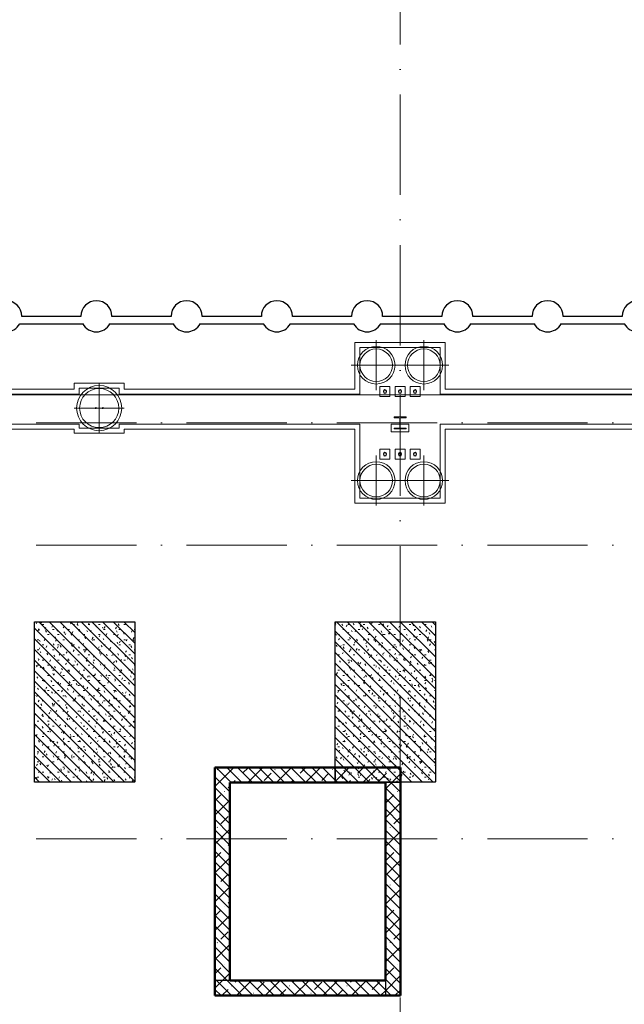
# Model space of a CAD drawing. Header units: millimetres. Extents: x -2694 to 330324, y -17289 to 76899.
# Tile 79 of 142: x 154184 to 166244, y 37638 to 57269. Entities that reach past the tile are written whole.
import ezdxf

# ---------------------------------------------------------------- set-up
doc = ezdxf.new("R2010")
doc.units = ezdxf.units.MM
for name, pattern in [('A_CARA_07', [7, 5, -2]), ('B_CARA_05', [4, 3, -1]), ('IMPORT-A_CARA_15', [760, 500, -130, 0, -130]), ('Čerchovaná 20mm', [3000, 2000, -500, 0, -500])]:
    doc.linetypes.add(name, pattern=pattern)
for name, color, linetype, lineweight in [('11542_003_OK-HALA_TaO-1_ET_R01_AciS_2025-04-14_sloupy_dwg', 150, 'Continuous', 9), ('CA_OSY', 5, 'IMPORT-A_CARA_15', 13), ('CA_PODLAHA25', 7, 'Continuous', 13), ('CA_POHHRA18', 9, 'Continuous', 9), ('CA_POHHRA25', 7, 'Continuous', 13), ('CA_REZY', 1, 'Continuous', 25), ('CA_SRAFY', 9, 'Continuous', 25), ('CA_ZAKLADY25', 7, 'Continuous', 13), ('CA_ZAKLADY5', 1, 'Continuous', 25), ('Konstrukční přípoje', 7, 'Continuous', 13), ('SS_HALA_TaO-DODAVKA_STAVEBNI', 140, 'Continuous', 9), ('SS_HALA_TaO-SLOUP', 140, 'Continuous', 9)]:
    doc.layers.add(name, color=color, linetype=linetype, lineweight=lineweight)
pattern_1 = [(0, (0, 0), (406.4, 101.6), [33.528, -271.272, 33.528, -271.272, -1625.6]), (0, (0, 0), (406.4, 101.6), [-609.6, 33.528, -576.072, 33.528, -271.272, -711.2]), (0, (0, 0), (406.4, 101.6), [-1524, 33.528, -169.672, 33.528, -474.472]), (120, (152.4, 50.8), (-291.18818, 301.152724), [33.528, -271.272, 33.528, -271.272, -1625.6]), (120, (152.4, 50.8), (-291.18818, 301.152724), [-609.6, 33.528, -576.072, 33.528, -271.272, -711.2]), (120, (152.4, 50.8), (-291.18818, 301.152724), [-1524, 33.528, -169.672, 33.528, -474.472]), (240, (203.2, 254), (-115.21182, -402.752724), [33.528, -271.272, 33.528, -271.272, -1625.6]), (240, (203.2, 254), (-115.21182, -402.752724), [-609.6, 33.528, -576.072, 33.528, -271.272, -711.2]), (240, (203.2, 254), (-115.21182, -402.752724), [-1524, 33.528, -169.672, 33.528, -474.472])]
pattern_2 = [(45, (0, 0), (-287.3682, 287.3682), []), (45, (287.37, 0), (-143.6841, 431.0523), [203.2, -101.6, 3.353, -98.247])]
pattern_3 = [(135, (0, 0), (-106.06602, -106.06602), [])]

# ---------------------------------------------------------------- blocks, each defined once
blk = doc.blocks.new('11542 TAO základy_rvt-1-BOURÁNÍ STÁVAJÍCÍCH ZÁKLADOVÝCH PRVKŮ')
at = {"layer": 'CA_SRAFY', "lineweight": 13}
h = blk.add_hatch(dxfattribs=at)
h.set_pattern_fill('FP_15', color=253, style=0, pattern_type=2)
h.set_pattern_definition(pattern_2)
h.paths.add_polyline_path([(161778, 42061), (161778, 42361), (158078, 42361), (158078, 42061), (161478, 42061)])
h = blk.add_hatch(dxfattribs=at)
h.set_pattern_fill('FP_15', color=253, style=0, pattern_type=2)
h.set_pattern_definition(pattern_2)
h.paths.add_polyline_path([(158378, 38111), (158378, 42061), (158078, 42061), (158078, 38111)])
h = blk.add_hatch(dxfattribs=at)
h.set_pattern_fill('FP_15', color=253, style=0, pattern_type=2)
h.set_pattern_definition(pattern_2)
h.paths.add_polyline_path([(161778, 37811), (161778, 42061), (161478, 42061), (161478, 37811)])
h = blk.add_hatch(dxfattribs=at)
h.set_pattern_fill('FP_15', color=253, style=0, pattern_type=2)
h.set_pattern_definition(pattern_2)
h.paths.add_polyline_path([(161478, 37811), (161478, 38111), (158078, 38111), (158078, 37811), (159746, 37811)])
at = {"layer": 'CA_ZAKLADY25'}
h = blk.add_hatch(dxfattribs=at)
h.set_pattern_fill('FP_8', color=256, style=0, pattern_type=2)
h.set_pattern_definition(pattern_1)
h.paths.add_polyline_path([(154478, 42066), (156478, 42066), (156478, 45266), (154478, 45266)])
h = blk.add_hatch(dxfattribs=at)
h.set_pattern_fill('FP_8', color=256, style=0, pattern_type=2)
h.set_pattern_definition(pattern_1)
h.paths.add_polyline_path([(160478, 42066), (162478, 42066), (162478, 45266), (160478, 45266)])
at = {"layer": 'CA_POHHRA25', "color": 9, "lineweight": 25}
for p, q in [((158078, 42061), (158078, 42361)), ((161778, 42361), (158078, 42361)), ((161778, 42361), (161778, 42061)), ((158078, 42061), (158078, 38111)), ((158378, 42061), (161478, 42061)), ((158378, 38111), (158378, 42061)), ((161478, 42061), (161478, 37811)), ((161778, 37811), (161778, 42061)), ((161478, 38111), (158078, 38111)), ((158078, 37811), (158078, 38111)), ((158378, 38111), (158078, 38111)), ((161478, 38111), (161478, 37811)), ((158078, 37811), (161478, 37811)), ((161778, 37811), (161478, 37811))]:
    blk.add_line(p, q, dxfattribs=at)
at = {"layer": 'CA_REZY', "color": 53, "lineweight": 50}
for p, q in [((161778, 42361), (158078, 42361)), ((158078, 42361), (158078, 42061)), ((161778, 42061), (161778, 42361)), ((158078, 42061), (158078, 38111)), ((158378, 42061), (161478, 42061)), ((158378, 38111), (158378, 42061)), ((161478, 42061), (161478, 38111)), ((161778, 37811), (161778, 42061)), ((158078, 38111), (158078, 37811)), ((161478, 38111), (158378, 38111)), ((158078, 37811), (161478, 37811)), ((161478, 37811), (161778, 37811))]:
    blk.add_line(p, q, dxfattribs=at)
at = {"layer": 'CA_ZAKLADY25', "color": 9, "linetype": 'B_CARA_05', "lineweight": 25}
for p, q in [((154478, 45266), (156478, 45266)), ((154478, 42066), (154478, 45266)), ((156478, 45266), (156478, 42066)), ((160478, 45266), (162478, 45266)), ((160478, 42066), (160478, 45266)), ((162478, 45266), (162478, 42066)), ((158078, 37811), (158078, 42361)), ((158078, 42361), (160478, 42361)), ((160478, 42361), (158078, 42361)), ((158078, 42361), (158078, 37811)), ((160478, 42066), (160478, 42361)), ((160478, 42361), (160478, 42066)), ((160478, 42361), (161778, 42361)), ((160478, 42361), (161778, 42361)), ((160478, 42361), (161778, 42361)), ((161778, 42361), (160478, 42361)), ((161778, 42361), (161778, 42066)), ((161778, 42361), (161778, 42066)), ((161778, 42361), (161778, 42066)), ((161778, 42066), (161778, 42361)), ((156478, 42066), (154478, 42066)), ((162478, 42066), (160478, 42066)), ((160478, 42066), (161778, 42066)), ((161778, 42066), (160478, 42066)), ((161778, 42066), (161778, 37811)), ((161778, 37811), (161778, 42066)), ((161778, 37811), (158078, 37811)), ((158078, 37811), (161778, 37811))]:
    blk.add_line(p, q, dxfattribs=at)
at = {"layer": 'CA_ZAKLADY5', "color": 253, "linetype": 'B_CARA_05', "lineweight": 13}
for p, q in [((154478, 45266), (154478, 42066)), ((156478, 45266), (154478, 45266)), ((156478, 42066), (156478, 45266)), ((160478, 45266), (160478, 42066)), ((162478, 45266), (160478, 45266)), ((162478, 42066), (162478, 45266)), ((154478, 42066), (156478, 42066)), ((160478, 42066), (162478, 42066))]:
    blk.add_line(p, q, dxfattribs=at)
blk = doc.blocks.new('pilota 600 mm - D_750_650-2142272-BOURÁNÍ STÁVAJÍCÍCH ZÁKLADOVÝCH PRVKŮ')
at = {"layer": 'CA_POHHRA18'}
for q in [(0, 500), (-500, 0), (0, -500), (500, 0)]:
    blk.add_line((0, 0), q, dxfattribs=at)
blk = doc.blocks.new('pilota 600 mm - D_750_650-2142273-BOURÁNÍ STÁVAJÍCÍCH ZÁKLADOVÝCH PRVKŮ')
at = {"layer": 'CA_POHHRA18'}
for q in [(0, 500), (-500, 0), (500, 0), (0, -500)]:
    blk.add_line((0, 0), q, dxfattribs=at)
blk = doc.blocks.new('pilota 600 mm - D_900_780-2142307-BOURÁNÍ STÁVAJÍCÍCH ZÁKLADOVÝCH PRVKŮ')
at = {"layer": 'CA_POHHRA18'}
for q in [(0, 500), (-500, 0), (0, -500), (500, 0)]:
    blk.add_line((0, 0), q, dxfattribs=at)
blk = doc.blocks.new('11542_003_OK-HALA_TaO-1_ET_R01_AciS_2025-04-14_sloupy_dwg-1858929-BOURÁNÍ STÁVAJÍCÍCH ZÁKLADOVÝCH PRVKŮ')
at = {"layer": '11542_003_OK-HALA_TaO-1_ET_R01_AciS_2025-04-14_sloupy_dwg', "color": 140}
for p, q in [((161890, 49350), (161650, 49350)), ((161650, 49350), (161650, 49333)), ((161650, 49333), (161744, 49333)), ((161765, 49312), (161765, 49148)), ((161775, 49148), (161775, 49312)), ((161796, 49333), (161890, 49333)), ((161890, 49333), (161890, 49350)), ((161744, 49127), (161650, 49127)), ((161650, 49127), (161650, 49110)), ((161650, 49110), (161890, 49110)), ((161890, 49127), (161796, 49127)), ((161890, 49110), (161890, 49127))]:
    blk.add_line(p, q, dxfattribs=at)
for centre, radius, start, end in [((161470, 49855), 32, 0, 180), ((161770, 49855), 32, 0, 180), ((162070, 49855), 32, 0, 180), ((161470, 49855), 32, 180, 0), ((161770, 49855), 32, 180, 0), ((162070, 49855), 32, 180, 0), ((155700, 49525), 10, 0, 180), ((155700, 49525), 10, 180, 0), ((155840, 49525), 10, 0, 180), ((155840, 49525), 10, 180, 0), ((161744, 49312), 21, 0, 90), ((161796, 49312), 21, 90, 180), ((161744, 49148), 21, 270, 0), ((161796, 49148), 21, 180, 270), ((161470, 48605), 32, 0, 180), ((161470, 48605), 32, 180, 0), ((161770, 48605), 32, 0, 180), ((161770, 48605), 32, 180, 0), ((162070, 48605), 32, 0, 180), ((162070, 48605), 32, 180, 0)]:
    blk.add_arc(centre, radius, start, end, dxfattribs=at)
at = {"layer": 'SS_HALA_TaO-DODAVKA_STAVEBNI'}
for centre, start, end in [((161470, 49855), 0, 180), ((161770, 49855), 0, 180), ((162070, 49855), 0, 180), ((161470, 49855), 180, 0), ((161770, 49855), 180, 0), ((162070, 49855), 180, 0), ((161470, 48605), 0, 180), ((161470, 48605), 180, 0), ((161770, 48605), 0, 180), ((161770, 48605), 180, 0), ((162070, 48605), 0, 180), ((162070, 48605), 180, 0)]:
    blk.add_arc(centre, 32, start, end, dxfattribs=at)
at = {"layer": 'SS_HALA_TaO-SLOUP'}
for p, q in [((161890, 49350), (161650, 49350)), ((161650, 49350), (161650, 49333)), ((161650, 49333), (161744, 49333)), ((161765, 49312), (161765, 49148)), ((161775, 49148), (161775, 49312)), ((161796, 49333), (161890, 49333)), ((161890, 49333), (161890, 49350)), ((161744, 49127), (161650, 49127)), ((161650, 49127), (161650, 49110)), ((161650, 49110), (161890, 49110)), ((161890, 49127), (161796, 49127)), ((161890, 49110), (161890, 49127))]:
    blk.add_line(p, q, dxfattribs=at)
for centre, radius, start, end in [((155700, 49525), 10, 0, 180), ((155700, 49525), 10, 180, 0), ((155840, 49525), 10, 0, 180), ((155840, 49525), 10, 180, 0), ((161744, 49312), 21, 0, 90), ((161796, 49312), 21, 90, 180), ((161744, 49148), 21, 270, 0), ((161796, 49148), 21, 180, 270)]:
    blk.add_arc(centre, radius, start, end, dxfattribs=at)
blk = doc.blocks.new('M_Šroub HPM-E - 64_E-V388-BOURÁNÍ STÁVAJÍCÍCH ZÁKLADOVÝCH PRVKŮ')
at = {"layer": 'Konstrukční přípoje'}
for p, q in [((-100, -100), (-100, 100)), ((-100, 100), (100, 100)), ((100, 100), (-100, 100)), ((-100, 100), (-100, -100)), ((100, 100), (100, -100)), ((100, -100), (100, 100)), ((100, -100), (-100, -100)), ((-100, -100), (100, -100))]:
    blk.add_line(p, q, dxfattribs=at)
at = {"layer": 'Konstrukční přípoje', "color": 250, "lineweight": 25}
for start, end in [(360, 180), (180, 360)]:
    blk.add_arc((0, 0), 32, start, end, dxfattribs=at)
at = {"layer": 'Konstrukční přípoje'}
for start, end in [(0, 180), (0, 180), (0, 180), (180, 360), (180, 360), (180, 360)]:
    blk.add_arc((0, 0), 32, start, end, dxfattribs=at)
blk = doc.blocks.new('M_Šroub HPM-E - 64_E-V389-BOURÁNÍ STÁVAJÍCÍCH ZÁKLADOVÝCH PRVKŮ')
at = {"layer": 'Konstrukční přípoje', "lineweight": 9}
h = blk.add_hatch(dxfattribs=at)
h.set_pattern_fill('FP_163', color=50, style=0, pattern_type=2)
h.set_pattern_definition([(45, (-161770.05, -48604.87), (-251.4472, 251.4472), []), (45, (-161770.05, -48223.87), (-251.4472, 251.4472), [])])
h.paths.add_polyline_path([(-10, -30), (10, -30), (26, -19), (32, 0), (26, 19), (10, 30), (-10, 30), (-26, 19), (-32, 0), (-26, -19)])
at = {"layer": 'Konstrukční přípoje'}
for p, q in [((100, 100), (-100, 100)), ((-100, 100), (-100, -100)), ((-100, -100), (-100, 100)), ((-100, 100), (100, 100)), ((100, -100), (100, 100)), ((100, 100), (100, -100)), ((-100, -100), (100, -100)), ((100, -100), (-100, -100))]:
    blk.add_line(p, q, dxfattribs=at)
at = {"layer": 'Konstrukční přípoje', "color": 250, "lineweight": 25}
for start, end in [(360, 180), (180, 360)]:
    blk.add_arc((0, 0), 32, start, end, dxfattribs=at)
at = {"layer": 'Konstrukční přípoje'}
for start, end in [(0, 180), (0, 180), (0, 180), (180, 0), (180, 360), (180, 360)]:
    blk.add_arc((0, 0), 32, start, end, dxfattribs=at)
blk = doc.blocks.new('M_Šroub HPM-E - 64_E-V390-BOURÁNÍ STÁVAJÍCÍCH ZÁKLADOVÝCH PRVKŮ')
at = {"layer": 'Konstrukční přípoje'}
for p, q in [((-100, -100), (-100, 100)), ((-100, 100), (100, 100)), ((100, 100), (-100, 100)), ((-100, 100), (-100, -100)), ((100, 100), (100, -100)), ((100, -100), (100, 100)), ((100, -100), (-100, -100)), ((-100, -100), (100, -100))]:
    blk.add_line(p, q, dxfattribs=at)
at = {"layer": 'Konstrukční přípoje', "color": 250, "lineweight": 25}
for start, end in [(360, 180), (180, 360)]:
    blk.add_arc((0, 0), 32, start, end, dxfattribs=at)
at = {"layer": 'Konstrukční přípoje'}
for start, end in [(0, 180), (0, 180), (0, 180), (180, 360), (180, 360), (180, 360)]:
    blk.add_arc((0, 0), 32, start, end, dxfattribs=at)
blk = doc.blocks.new('M_Šroub HPM-E - 64_E-V391-BOURÁNÍ STÁVAJÍCÍCH ZÁKLADOVÝCH PRVKŮ')
at = {"layer": 'Konstrukční přípoje'}
for p, q in [((100, 100), (-100, 100)), ((-100, 100), (-100, -100)), ((-100, -100), (-100, 100)), ((-100, 100), (100, 100)), ((100, -100), (100, 100)), ((100, 100), (100, -100)), ((-100, -100), (100, -100)), ((100, -100), (-100, -100))]:
    blk.add_line(p, q, dxfattribs=at)
at = {"layer": 'Konstrukční přípoje', "color": 250, "lineweight": 25}
for start, end in [(360, 180), (180, 360)]:
    blk.add_arc((0, 0), 32, start, end, dxfattribs=at)
at = {"layer": 'Konstrukční přípoje'}
for start, end in [(0, 180), (0, 180), (0, 180), (180, 0), (180, 360), (180, 360)]:
    blk.add_arc((0, 0), 32, start, end, dxfattribs=at)
blk = doc.blocks.new('M_Šroub HPM-E - 64_E-V392-BOURÁNÍ STÁVAJÍCÍCH ZÁKLADOVÝCH PRVKŮ')
at = {"layer": 'Konstrukční přípoje', "lineweight": 9}
h = blk.add_hatch(dxfattribs=at)
h.set_pattern_fill('FP_164', color=50, style=0, pattern_type=2)
h.set_pattern_definition([(45, (-161470.05, -49854.87), (-251.4472, 251.4472), []), (45, (-161470.05, -49473.87), (-251.4472, 251.4472), [])])
h.paths.add_polyline_path([(10, -30), (26, -19), (32, 0), (26, 19), (10, 30), (-10, 30), (-26, 19), (-32, 0), (-26, -19), (-10, -30)])
at = {"layer": 'Konstrukční přípoje'}
for p, q in [((-100, -100), (-100, 100)), ((-100, 100), (100, 100)), ((100, 100), (-100, 100)), ((-100, 100), (-100, -100)), ((100, 100), (100, -100)), ((100, -100), (100, 100)), ((100, -100), (-100, -100)), ((-100, -100), (100, -100))]:
    blk.add_line(p, q, dxfattribs=at)
at = {"layer": 'Konstrukční přípoje', "color": 250, "lineweight": 25}
for start, end in [(360, 180), (180, 360)]:
    blk.add_arc((0, 0), 32, start, end, dxfattribs=at)
at = {"layer": 'Konstrukční přípoje'}
for start, end in [(0, 180), (0, 180), (0, 180), (180, 360), (180, 360), (180, 360)]:
    blk.add_arc((0, 0), 32, start, end, dxfattribs=at)
blk = doc.blocks.new('M_Šroub HPM-E - 64_E-V393-BOURÁNÍ STÁVAJÍCÍCH ZÁKLADOVÝCH PRVKŮ')
at = {"layer": 'Konstrukční přípoje'}
for p, q in [((100, 100), (-100, 100)), ((-100, 100), (-100, -100)), ((-100, -100), (-100, 100)), ((-100, 100), (100, 100)), ((100, -100), (100, 100)), ((100, 100), (100, -100)), ((-100, -100), (100, -100)), ((100, -100), (-100, -100))]:
    blk.add_line(p, q, dxfattribs=at)
at = {"layer": 'Konstrukční přípoje', "color": 250, "lineweight": 25}
for start, end in [(360, 180), (180, 360)]:
    blk.add_arc((0, 0), 32, start, end, dxfattribs=at)
at = {"layer": 'Konstrukční přípoje'}
for start, end in [(0, 180), (0, 180), (0, 180), (180, 0), (180, 360), (180, 360)]:
    blk.add_arc((0, 0), 32, start, end, dxfattribs=at)

msp = doc.modelspace()

# ---------------------------------------------------------------- hatches: boundary and pattern name
at = {"layer": 'CA_POHHRA18'}
h = msp.add_hatch(dxfattribs=at)
h.set_pattern_fill('FP_191', color=90, style=0, pattern_type=2)
h.set_pattern_definition(pattern_3)
h.paths.add_polyline_path([(154478, 45265.6), (154478, 42065.6), (156478, 42065.6), (156478, 45265.6)])
h = msp.add_hatch(dxfattribs=at)
h.set_pattern_fill('FP_191', color=90, style=0, pattern_type=2)
h.set_pattern_definition(pattern_3)
h.paths.add_polyline_path([(160478, 45265.6), (160478, 42065.6), (162478, 42065.6), (162478, 45265.6)])
h = msp.add_hatch(dxfattribs=at)
h.set_pattern_fill('FP_191', color=90, style=0, pattern_type=2)
h.set_pattern_definition(pattern_3)
h.paths.add_polyline_path([(158078, 37810.6), (161778, 37810.6), (161778, 42360.6), (158078, 42360.6), (158078, 38887.2)])
h.paths.add_polyline_path([(159746, 38110.6), (158378, 38110.6), (158378, 42060.6), (161478, 42060.6), (161478, 38110.6)])

# ---------------------------------------------------------------- linework, layer by layer
at = {"layer": 'CA_OSY', "linetype": 'Čerchovaná 20mm', "lineweight": 9}
for p, q in [((161770, -226.2), (161770, 75699.1)), ((-1493.6, 49229.9), (299971.9, 49229.9)), ((-1493.6, 46789.9), (299971.9, 46789.9)), ((-1493.6, 40939.9), (299971.9, 40939.9))]:
    msp.add_line(p, q, dxfattribs=at)
at = {"layer": 'CA_PODLAHA25'}
msp.add_line((38140.3, 49789.9), (174495.6, 49789.9), dxfattribs=at)
at = {"layer": 'CA_POHHRA25', "lineweight": 9}
for p, q in [((150670, 49904.9), (155270, 49904.9)), ((150670, 49904.9), (155270, 49904.9)), ((156270, 49904.9), (160870, 49904.9)), ((156270, 49904.9), (160870, 49904.9)), ((162670, 49904.9), (167270, 49904.9)), ((162670, 49904.9), (167270, 49904.9)), ((155270, 49104.9), (150670, 49104.9)), ((150670, 49104.9), (155270, 49104.9)), ((160870, 49104.9), (156270, 49104.9)), ((156270, 49104.9), (160870, 49104.9)), ((167270, 49104.9), (162670, 49104.9)), ((162670, 49104.9), (167270, 49104.9))]:
    msp.add_line(p, q, dxfattribs=at)
at = {"layer": 'CA_POHHRA25'}
for p, q in [((155370, 49804.9), (150570, 49804.9)), ((150570, 49804.9), (155370, 49804.9)), ((156170, 49804.9), (160970, 49804.9)), ((156170, 49804.9), (160970, 49804.9)), ((167370, 49804.9), (162570, 49804.9)), ((162570, 49804.9), (167370, 49804.9)), ((150570, 49204.9), (155370, 49204.9)), ((150570, 49204.9), (155370, 49204.9)), ((160970, 49204.9), (156170, 49204.9)), ((156170, 49204.9), (160970, 49204.9)), ((161595, 49204.9), (161770, 49204.9)), ((161595, 49204.9), (161770, 49204.9)), ((161770, 49204.9), (161945, 49204.9)), ((161945, 49204.9), (161770, 49204.9)), ((162570, 49204.9), (167370, 49204.9)), ((162570, 49204.9), (167370, 49204.9))]:
    msp.add_line(p, q, dxfattribs=at)
at = {"layer": 'CA_POHHRA25', "linetype": 'A_CARA_07', "lineweight": 9}
for p, q in [((154478, 45265.6), (154478, 42065.6)), ((156478, 45265.6), (154478, 45265.6)), ((156478, 42065.6), (156478, 45265.6)), ((160478, 45265.6), (160478, 42065.6)), ((162478, 45265.6), (160478, 45265.6)), ((162478, 42065.6), (162478, 45265.6)), ((158078, 42360.6), (158078, 37810.6)), ((161778, 42360.6), (158078, 42360.6)), ((161778, 37810.6), (161778, 42360.6)), ((154478, 42065.6), (156478, 42065.6)), ((158378, 38110.6), (158378, 42060.6)), ((158378, 42060.6), (161478, 42060.6)), ((160478, 42065.6), (162478, 42065.6)), ((161478, 42060.6), (161478, 38110.6)), ((161478, 38110.6), (158378, 38110.6)), ((158078, 37810.6), (161778, 37810.6))]:
    msp.add_line(p, q, dxfattribs=at)
at = {"layer": 'CA_ZAKLADY25'}
for p, q in [((154223.9, 51354), (155403.9, 51354)), ((156023.9, 51354), (157203.9, 51354)), ((157823.9, 51354), (159003.9, 51354)), ((159623.9, 51354), (160803.9, 51354)), ((161423.9, 51354), (162603.9, 51354)), ((163223.9, 51354), (164403.9, 51354)), ((165023.9, 51354), (166203.9, 51354)), ((155443.7, 51204), (154184.1, 51204)), ((157243.7, 51204), (155984.1, 51204)), ((159043.7, 51204), (157784.1, 51204)), ((160843.7, 51204), (159584.1, 51204)), ((162643.7, 51204), (161384.1, 51204)), ((164443.7, 51204), (163184.1, 51204)), ((166243.7, 51204), (164984.1, 51204)), ((162570, 50729.9), (160970, 50729.9)), ((160970, 50729.9), (160970, 49804.9)), ((160970, 49804.9), (160970, 50729.9)), ((160970, 50729.9), (162570, 50729.9)), ((162570, 49804.9), (162570, 50729.9)), ((162570, 50729.9), (162570, 49804.9)), ((156170, 49924.9), (155370, 49924.9)), ((155370, 49924.9), (155370, 49804.9)), ((155370, 49804.9), (155370, 49924.9)), ((155370, 49924.9), (156170, 49924.9)), ((156170, 49804.9), (156170, 49924.9)), ((156170, 49924.9), (156170, 49804.9)), ((155370, 49204.9), (155370, 49124.9)), ((155370, 49124.9), (155370, 49204.9)), ((155370, 49124.9), (156170, 49124.9)), ((156170, 49124.9), (155370, 49124.9)), ((156170, 49124.9), (156170, 49204.9)), ((156170, 49204.9), (156170, 49124.9)), ((160970, 49204.9), (160970, 47729.9)), ((160970, 47729.9), (160970, 49204.9)), ((161595, 49054.9), (161595, 49204.9)), ((161595, 49204.9), (161595, 49054.9)), ((161945, 49204.9), (161945, 49054.9)), ((161945, 49054.9), (161945, 49204.9)), ((162570, 47729.9), (162570, 49204.9)), ((162570, 49204.9), (162570, 47729.9)), ((161945, 49054.9), (161595, 49054.9)), ((161595, 49054.9), (161945, 49054.9)), ((160970, 47729.9), (162570, 47729.9)), ((162570, 47729.9), (160970, 47729.9))]:
    msp.add_line(p, q, dxfattribs=at)
at = {"layer": 'CA_ZAKLADY25', "lineweight": 9}
for p, q in [((160870, 49904.9), (160870, 50829.9)), ((160870, 50829.9), (162670, 50829.9)), ((162670, 50829.9), (160870, 50829.9)), ((160870, 50829.9), (160870, 49904.9)), ((162670, 50829.9), (162670, 49904.9)), ((162670, 49904.9), (162670, 50829.9)), ((155270, 49904.9), (155270, 50024.9)), ((155270, 50024.9), (156270, 50024.9)), ((156270, 50024.9), (155270, 50024.9)), ((155270, 50024.9), (155270, 49904.9)), ((156270, 50024.9), (156270, 49904.9)), ((156270, 49904.9), (156270, 50024.9)), ((155270, 49024.9), (155270, 49104.9)), ((155270, 49104.9), (155270, 49024.9)), ((156270, 49104.9), (156270, 49024.9)), ((156270, 49024.9), (156270, 49104.9)), ((160870, 47629.9), (160870, 49104.9)), ((160870, 49104.9), (160870, 47629.9)), ((162670, 49104.9), (162670, 47629.9)), ((162670, 47629.9), (162670, 49104.9)), ((156270, 49024.9), (155270, 49024.9)), ((155270, 49024.9), (156270, 49024.9)), ((162670, 47629.9), (160870, 47629.9)), ((160870, 47629.9), (162670, 47629.9))]:
    msp.add_line(p, q, dxfattribs=at)
at = {"layer": 'CA_ZAKLADY25'}
for centre, start, end in [((153913.9, 51355.9), 0, 180), ((155713.9, 51355.9), 0, 180), ((157513.9, 51355.9), 0, 180), ((159313.9, 51355.9), 0, 180), ((161113.9, 51355.9), 0, 180), ((162913.9, 51355.9), 0, 180), ((164713.9, 51355.9), 0, 180), ((166513.9, 51355.9), 0, 180), ((153913.9, 51355.9), 359.64587, 0), ((155713.9, 51355.9), 180, 180.35413), ((155713.9, 51355.9), 359.64587, 0), ((157513.9, 51355.9), 180, 180.35413), ((157513.9, 51355.9), 359.64587, 0), ((159313.9, 51355.9), 180, 180.35413), ((159313.9, 51355.9), 359.64587, 0), ((161113.9, 51355.9), 180, 180.35413), ((161113.9, 51355.9), 359.64587, 0), ((162913.9, 51355.9), 180, 180.35413), ((162913.9, 51355.9), 359.64587, 0), ((164713.9, 51355.9), 180, 180.35413), ((164713.9, 51355.9), 359.64587, 0), ((166513.9, 51355.9), 180, 180.35413), ((155713.9, 51355.9), 209.34397, 330.65603), ((157513.9, 51355.9), 209.34397, 330.65603), ((159313.9, 51355.9), 209.34397, 330.65603), ((161113.9, 51355.9), 209.34397, 330.65603), ((162913.9, 51355.9), 209.34397, 330.65603), ((164713.9, 51355.9), 209.34397, 330.65603), ((166513.9, 51355.9), 209.34397, 330.65603)]:
    msp.add_arc(centre, 310, start, end, dxfattribs=at)
at = {"layer": 'CA_ZAKLADY25', "lineweight": 9}
for centre, radius, start, end in [((161295, 50379.9), 375, 0, 180), ((161295, 50379.9), 375, 0, 180), ((161295, 50379.9), 325, 90, 270), ((161295, 50379.9), 325, 90, 270), ((161295, 50379.9), 325, 270, 90), ((161295, 50379.9), 325, 270, 90), ((162245, 50379.9), 375, 0, 180), ((162245, 50379.9), 375, 0, 180), ((162245, 50379.9), 325, 90, 270), ((162245, 50379.9), 325, 90, 270), ((162245, 50379.9), 325, 270, 90), ((162245, 50379.9), 325, 270, 90), ((161295, 50379.9), 375, 180, 0), ((161295, 50379.9), 375, 180, 0), ((162245, 50379.9), 375, 180, 0), ((162245, 50379.9), 375, 180, 0), ((155770, 49524.9), 450, 0, 180), ((155770, 49524.9), 450, 0, 180), ((155770, 49524.9), 390, 90, 270), ((155770, 49524.9), 390, 90, 270), ((155770, 49524.9), 390, 270, 90), ((155770, 49524.9), 390, 270, 90), ((155770, 49524.9), 450, 180, 0), ((155770, 49524.9), 450, 180, 0), ((161295, 48079.9), 375, 0, 180), ((161295, 48079.9), 375, 0, 180), ((161295, 48079.9), 325, 90, 270), ((161295, 48079.9), 325, 90, 270), ((161295, 48079.9), 325, 270, 90), ((161295, 48079.9), 325, 270, 90), ((162245, 48079.9), 375, 0, 180), ((162245, 48079.9), 375, 0, 180), ((162245, 48079.9), 325, 90, 270), ((162245, 48079.9), 325, 90, 270), ((162245, 48079.9), 325, 270, 90), ((162245, 48079.9), 325, 270, 90), ((161295, 48079.9), 375, 180, 0), ((161295, 48079.9), 375, 180, 0), ((162245, 48079.9), 375, 180, 0), ((162245, 48079.9), 375, 180, 0)]:
    msp.add_arc(centre, radius, start, end, dxfattribs=at)
at = {"layer": 'CA_ZAKLADY5'}
for p, q in [((155403.9, 51354), (154223.9, 51354)), ((157203.9, 51354), (156023.9, 51354)), ((159003.9, 51354), (157823.9, 51354)), ((160803.9, 51354), (159623.9, 51354)), ((162603.9, 51354), (161423.9, 51354)), ((164403.9, 51354), (163223.9, 51354)), ((166203.9, 51354), (165023.9, 51354)), ((154184.1, 51204), (155443.7, 51204)), ((155984.1, 51204), (157243.7, 51204)), ((157784.1, 51204), (159043.7, 51204)), ((159584.1, 51204), (160843.7, 51204)), ((161384.1, 51204), (162643.7, 51204)), ((163184.1, 51204), (164443.7, 51204)), ((164984.1, 51204), (166243.7, 51204))]:
    msp.add_line(p, q, dxfattribs=at)
for centre, start, end in [((153913.9, 51355.9), 0, 180), ((155713.9, 51355.9), 0, 180), ((157513.9, 51355.9), 0, 180), ((159313.9, 51355.9), 0, 180), ((161113.9, 51355.9), 0, 180), ((162913.9, 51355.9), 0, 180), ((164713.9, 51355.9), 0, 180), ((166513.9, 51355.9), 0, 180), ((153913.9, 51355.9), 359.64587, 0), ((155713.9, 51355.9), 180, 180.35413), ((155713.9, 51355.9), 359.64587, 0), ((157513.9, 51355.9), 180, 180.35413), ((157513.9, 51355.9), 359.64587, 0), ((159313.9, 51355.9), 180, 180.35413), ((159313.9, 51355.9), 359.64587, 0), ((161113.9, 51355.9), 180, 180.35413), ((161113.9, 51355.9), 359.64587, 0), ((162913.9, 51355.9), 180, 180.35413), ((162913.9, 51355.9), 359.64587, 0), ((164713.9, 51355.9), 180, 180.35413), ((164713.9, 51355.9), 359.64587, 360), ((166513.9, 51355.9), 180, 180.35413), ((153913.9, 51355.9), 209.34397, 330.65603), ((155713.9, 51355.9), 209.34397, 330.65603), ((157513.9, 51355.9), 209.34397, 330.65603), ((159313.9, 51355.9), 209.34397, 330.65603), ((161113.9, 51355.9), 209.34397, 330.65603), ((162913.9, 51355.9), 209.34397, 330.65603), ((164713.9, 51355.9), 209.34397, 330.65603), ((166513.9, 51355.9), 209.34397, 330.65603)]:
    msp.add_arc(centre, 310, start, end, dxfattribs=at)

# ---------------------------------------------------------------- block references
at = {"lineweight": 5}
msp.add_blockref('11542 TAO základy_rvt-1-BOURÁNÍ STÁVAJÍCÍCH ZÁKLADOVÝCH PRVKŮ', (0, 0), dxfattribs=at)
at = {"layer": '11542_003_OK-HALA_TaO-1_ET_R01_AciS_2025-04-14_sloupy_dwg', "color": 140}
msp.add_blockref('11542_003_OK-HALA_TaO-1_ET_R01_AciS_2025-04-14_sloupy_dwg-1858929-BOURÁNÍ STÁVAJÍCÍCH ZÁKLADOVÝCH PRVKŮ', (0, 0), dxfattribs=at)
at = {"layer": 'CA_POHHRA18'}
for name, p in [('pilota 600 mm - D_750_650-2142272-BOURÁNÍ STÁVAJÍCÍCH ZÁKLADOVÝCH PRVKŮ', (161295, 50379.9)), ('pilota 600 mm - D_750_650-2142273-BOURÁNÍ STÁVAJÍCÍCH ZÁKLADOVÝCH PRVKŮ', (161295, 48079.9))]:
    msp.add_blockref(name, p, dxfattribs=at)
at = {"layer": 'CA_POHHRA18', "rotation": 180}
for name, p in [('pilota 600 mm - D_750_650-2142273-BOURÁNÍ STÁVAJÍCÍCH ZÁKLADOVÝCH PRVKŮ', (162245, 50379.9)), ('pilota 600 mm - D_900_780-2142307-BOURÁNÍ STÁVAJÍCÍCH ZÁKLADOVÝCH PRVKŮ', (155770, 49524.9)), ('pilota 600 mm - D_750_650-2142272-BOURÁNÍ STÁVAJÍCÍCH ZÁKLADOVÝCH PRVKŮ', (162245, 48079.9))]:
    msp.add_blockref(name, p, dxfattribs=at)
at = {"layer": 'Konstrukční přípoje'}
for name, p in [('M_Šroub HPM-E - 64_E-V392-BOURÁNÍ STÁVAJÍCÍCH ZÁKLADOVÝCH PRVKŮ', (161470, 49854.9)), ('M_Šroub HPM-E - 64_E-V388-BOURÁNÍ STÁVAJÍCÍCH ZÁKLADOVÝCH PRVKŮ', (161770, 49854.9)), ('M_Šroub HPM-E - 64_E-V390-BOURÁNÍ STÁVAJÍCÍCH ZÁKLADOVÝCH PRVKŮ', (162070, 49854.9)), ('M_Šroub HPM-E - 64_E-V393-BOURÁNÍ STÁVAJÍCÍCH ZÁKLADOVÝCH PRVKŮ', (161470, 48604.9)), ('M_Šroub HPM-E - 64_E-V389-BOURÁNÍ STÁVAJÍCÍCH ZÁKLADOVÝCH PRVKŮ', (161770, 48604.9)), ('M_Šroub HPM-E - 64_E-V391-BOURÁNÍ STÁVAJÍCÍCH ZÁKLADOVÝCH PRVKŮ', (162070, 48604.9))]:
    msp.add_blockref(name, p, dxfattribs=at)

doc.saveas('drawing.dxf')
